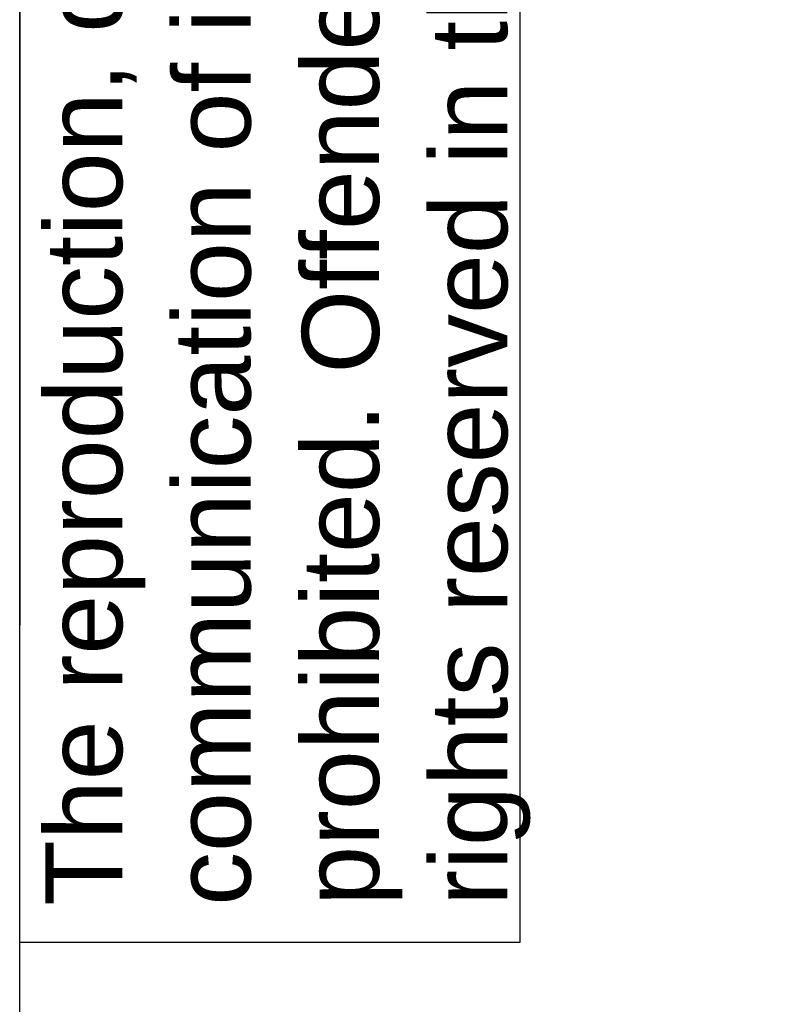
# Model space of a CAD drawing. Header units: millimetres. Extents: x 0 to 200, y 0 to 287.
# Tile 46 of 68: x 10 to 30, y 190 to 216. Entities that reach past the tile are written whole.
import ezdxf

# ---------------------------------------------------------------- set-up
doc = ezdxf.new("R2010")
doc.units = ezdxf.units.MM
doc.layers.add('Défaut', color=7, linetype='Continuous')
doc.layers.add('Marges', color=7, linetype='Continuous')

msp = doc.modelspace()

# ---------------------------------------------------------------- linework, layer by layer
at = {"layer": 'Défaut', "color": 7, "linetype": 'Continuous'}
for p, q in [((10, 287), (10, 200.01)), ((23, 191.775), (23, 287)), ((10, 191.775), (23, 191.775))]:
    msp.add_line(p, q, dxfattribs=at)
at = {"layer": 'Marges', "color": 7, "linetype": 'Continuous'}
msp.add_line((10, 10), (10, 287), dxfattribs=at)

# ---------------------------------------------------------------- texts
at = {"layer": 'Défaut', "insert": (10.663, 192.722), "char_height": 2, "width": 94.92264, "attachment_point": 1, "rotation": 90}
msp.add_mtext('{\\fArial|b0||i0||c0|p34;\\C7;\\H2.;\\W1.;The reproduction, distribution and utilization of this document as well as the \\P}{\\fArial|b0||i0||c0|p34;\\C7;\\H2.;\\W1.;communication of its contents to others without express authorization is \\P}{\\fArial|b0||i0||c0|p34;\\C7;\\H2.;\\W1.;prohibited. Offenders will be held liable for the payment of damages. All \\P}{\\fArial|b0||i0||c0|p34;\\C7;\\H2.;\\W1.;rights reserved in the event of the grant of a patent, utility model or design.\\P}', dxfattribs=at)

doc.saveas('drawing.dxf')
